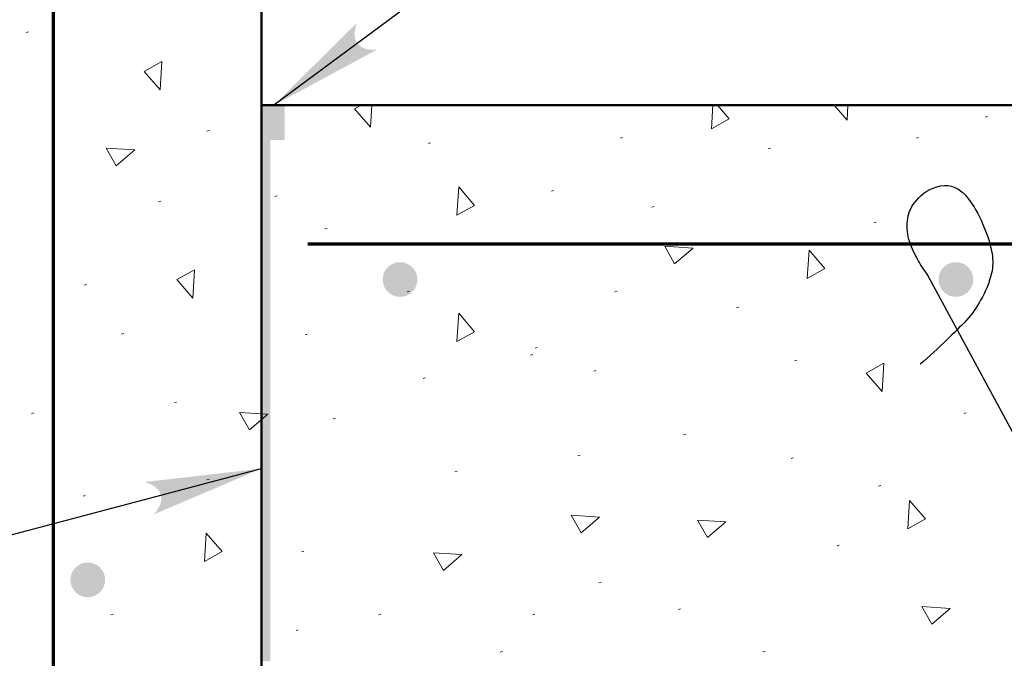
# Model space of a CAD drawing. Extents: x -217 to 423, y -193 to 255.
# Tile 8 of 39: x -146 to -125, y 48 to 62. Entities that reach past the tile are written whole.
import ezdxf

# ---------------------------------------------------------------- set-up
doc = ezdxf.new("R2010")
doc.units = 0
doc.header["$MEASUREMENT"] = 0
for name, color, linetype, lineweight in [('Level 1', 253, 'Continuous', 18), ('S-Anno-Patt', 152, 'Continuous', 18), ('S-Anno-Text', 53, 'Continuous', 25), ('S-Fndn-Comp', 13, 'Continuous', 25), ('S-Sect-Conc', 6, 'Continuous', 50), ('S-Sect-Rbar', 7, 'Continuous', 70)]:
    doc.layers.add(name, color=color, linetype=linetype, lineweight=lineweight)

msp = doc.modelspace()

# ---------------------------------------------------------------- hatches: boundary and pattern name
at = {"layer": 'S-Anno-Text', "lineweight": 25}
for points in [[(-140.668, 59.914), (-138.874, 61.693), (-138.901, 61.598), (-138.926, 61.446), (-138.909, 61.333), (-138.865, 61.249), (-138.786, 61.176), (-138.677, 61.127), (-138.526, 61.112), (-138.442, 61.112)], [(-143.257, 51.078), (-143.197, 51.156), (-143.118, 51.289), (-143.092, 51.399), (-143.102, 51.494), (-143.149, 51.591), (-143.231, 51.677), (-143.366, 51.747), (-143.444, 51.778), (-140.933, 52.068)]]:
    msp.add_hatch(color=256, dxfattribs=at).paths.add_polyline_path(points, flags=16)
at = {"layer": 'S-Sect-Rbar'}
for points in [[(-137.942, 56.525, 1), (-137.942, 55.775, 1)], [(-125.942, 56.525, 1), (-125.942, 55.775, 1)], [(-144.683, 49.289, 1), (-144.683, 50.039, 1)]]:
    msp.add_hatch(color=256, dxfattribs=at).paths.add_polyline_path(points, flags=16)

# ---------------------------------------------------------------- linework, layer by layer
at = {"layer": 'Level 1', "color": 214, "linetype": 'Continuous', "lineweight": 25}
msp.add_3dface([(-216.672, -192.74), (423.328, -192.74), (423.328, 255.26), (-216.672, 255.26)], dxfattribs=at)
msp.add_3dface([(-216.672, -192.74), (423.328, -192.74), (423.328, 255.26), (-216.672, 255.26)], dxfattribs=at)
msp.add_3dface([(-216.672, -192.74), (423.328, -192.74), (423.328, 255.26), (-216.672, 255.26)], dxfattribs=at)
msp.add_3dface([(-216.672, -192.74), (423.328, -192.74), (423.328, 255.26), (-216.672, 255.26)], dxfattribs=at)
msp.add_3dface([(-216.672, -192.74), (423.328, -192.74), (423.328, 255.26), (-216.672, 255.26)], dxfattribs=at)
at = {"layer": 'S-Anno-Patt'}
for p, q in [((-145.962, 61.501), (-146.01, 61.487)), ((-145.391, 59.671), (-145.439, 59.658)), ((-125.263, 59.671), (-125.31, 59.658)), ((-142.063, 59.368), (-142.111, 59.354)), ((-137.283, 59.1), (-137.331, 59.086)), ((-133.143, 59.214), (-133.19, 59.201)), ((-126.748, 59.214), (-126.795, 59.201)), ((-129.945, 58.985), (-129.993, 58.972)), ((-134.627, 58.071), (-134.675, 58.057)), ((-143.107, 57.842), (-143.155, 57.829)), ((-140.595, 57.956), (-140.642, 57.943)), ((-132.457, 57.728), (-132.505, 57.714)), ((-139.517, 57.257), (-139.565, 57.244)), ((-127.661, 57.385), (-127.709, 57.371)), ((-126.062, 56.928), (-126.11, 56.914)), ((-144.714, 56.045), (-144.761, 56.031)), ((-137.74, 55.899), (-137.788, 55.885)), ((-133.257, 55.899), (-133.304, 55.885)), ((-130.63, 55.556), (-130.678, 55.542)), ((-143.907, 54.984), (-143.954, 54.971)), ((-139.944, 54.973), (-139.992, 54.96)), ((-134.979, 54.681), (-135.027, 54.668)), ((-135.077, 54.53), (-135.125, 54.516)), ((-129.374, 54.412), (-129.422, 54.399)), ((-137.398, 54.024), (-137.446, 54.011)), ((-133.714, 54.184), (-133.761, 54.17)), ((-142.765, 53.498), (-142.812, 53.484)), ((-145.848, 53.269), (-145.896, 53.256)), ((-139.339, 53.155), (-139.386, 53.141)), ((-125.72, 53.269), (-125.767, 53.256)), ((-131.772, 52.812), (-131.82, 52.798)), ((-134.056, 52.355), (-134.104, 52.341)), ((-129.453, 52.296), (-129.5, 52.283)), ((-136.712, 52.012), (-136.76, 51.998)), ((-142.063, 51.841), (-142.111, 51.828)), ((-127.562, 51.701), (-127.61, 51.687)), ((-144.737, 51.488), (-144.785, 51.474)), ((-128.461, 50.411), (-128.508, 50.398)), ((-140.022, 50.287), (-140.069, 50.273)), ((-133.599, 49.611), (-133.647, 49.597)), ((-144.135, 48.925), (-144.183, 48.911)), ((-138.357, 48.923), (-138.404, 48.909)), ((-135.03, 48.923), (-135.077, 48.909)), ((-131.886, 49.039), (-131.934, 49.026)), ((-140.138, 48.582), (-140.186, 48.568)), ((-135.733, 48.115), (-135.781, 48.101)), ((-130.059, 48.125), (-130.107, 48.111))]:
    msp.add_line(p, q, dxfattribs=at)
at = {"layer": 'S-Anno-Patt', "flags": 128}
for points in [[(-138.582, 59.437), (-138.923, 59.836), (-138.784, 59.914)], [(-138.552, 59.914), (-138.582, 59.437)], [(-131.09, 59.914), (-130.839, 59.619), (-131.219, 59.405), (-131.186, 59.914)], [(-128.293, 59.588), (-128.57, 59.914)], [(-128.272, 59.914), (-128.293, 59.588)]]:
    msp.add_lwpolyline(points, dxfattribs=at)
at = {"layer": 'S-Anno-Patt'}
for points in [[(-143.123, 60.245), (-143.464, 60.644), (-143.084, 60.858)], [(-143.67, 58.949), (-144.07, 58.608), (-144.283, 58.988)], [(-136.676, 58.15), (-136.336, 57.75), (-136.715, 57.537)], [(-131.615, 56.827), (-132.014, 56.487), (-132.228, 56.867)], [(-129.111, 56.786), (-128.77, 56.387), (-129.15, 56.173)], [(-142.417, 55.749), (-142.757, 56.149), (-142.377, 56.362)], [(-136.676, 55.422), (-136.336, 55.023), (-136.715, 54.809)], [(-127.536, 53.729), (-127.876, 54.128), (-127.496, 54.342)], [(-140.794, 53.241), (-141.194, 52.901), (-141.408, 53.281)], [(-126.941, 51.381), (-126.601, 50.982), (-126.981, 50.768)], [(-133.633, 51.019), (-134.032, 50.678), (-134.246, 51.058)], [(-130.908, 50.918), (-131.308, 50.577), (-131.521, 50.957)], [(-142.125, 50.674), (-141.785, 50.275), (-142.164, 50.061)], [(-136.607, 50.211), (-137.006, 49.87), (-137.22, 50.25)], [(-126.065, 49.049), (-126.464, 48.708), (-126.678, 49.088)]]:
    msp.add_3dface(points, dxfattribs=at)
at = {"layer": 'S-Anno-Text', "lineweight": 25, "flags": 128}
for points in [[(-116.008, 75.891), (-119.095, 75.891), (-140.668, 59.914)], [(-115.874, 40.216), (-117.877, 40.216), (-126.559, 56.266)], [(-162.04, 48.027), (-156.202, 48.027), (-140.933, 52.068)]]:
    msp.add_lwpolyline(points, dxfattribs=at)
at = {"layer": 'S-Anno-Text', "lineweight": 25}
msp.add_open_spline([(-126.559, 56.266), (-126.646, 56.372), (-126.714, 56.484), (-126.78, 56.603), (-126.854, 56.735), (-126.91, 56.865), (-126.955, 57.014), (-127, 57.167), (-127, 57.318), (-126.982, 57.472), (-126.965, 57.616), (-126.89, 57.751), (-126.795, 57.858), (-126.659, 58.01), (-126.505, 58.129), (-126.272, 58.172), (-126.054, 58.212), (-125.856, 58.113), (-125.738, 57.972), (-125.605, 57.814), (-125.487, 57.634), (-125.397, 57.429), (-125.29, 57.186), (-125.206, 56.967), (-125.162, 56.706), (-125.138, 56.562), (-125.14, 56.428), (-125.173, 56.288), (-125.223, 56.078), (-125.303, 55.883), (-125.409, 55.703), (-125.498, 55.553), (-125.587, 55.402), (-125.712, 55.271), (-125.852, 55.124), (-125.992, 54.992), (-126.134, 54.854), (-126.322, 54.671), (-126.508, 54.488), (-126.712, 54.321)], degree=3, knots=[0, 0, 0, 0, 0.05545, 0.05545, 0.05545, 0.116744, 0.116744, 0.116744, 0.179842, 0.179842, 0.179842, 0.238739, 0.238739, 0.238739, 0.322677, 0.322677, 0.322677, 0.400996, 0.400996, 0.400996, 0.489165, 0.489165, 0.489165, 0.593712, 0.593712, 0.593712, 0.651097, 0.651097, 0.651097, 0.737796, 0.737796, 0.737796, 0.810333, 0.810333, 0.810333, 0.891928, 0.891928, 0.891928, 1, 1, 1, 1], dxfattribs=at)
at = {"layer": 'S-Fndn-Comp'}
for points in [[(-140.745, 47.914), (-140.933, 47.914), (-140.745, 59.914), (-140.933, 59.914)], [(-140.433, 59.164), (-140.933, 59.164), (-140.433, 59.914), (-140.933, 59.914)]]:
    msp.add_solid(points, dxfattribs=at)
at = {"layer": 'S-Sect-Conc'}
for p, q in [((-140.933, 31.914), (-140.933, 65.914)), ((-140.933, 59.914), (-112.345, 59.914))]:
    msp.add_line(p, q, dxfattribs=at)
at = {"layer": 'S-Sect-Rbar'}
for p, q in [((-145.433, 64.414), (-145.433, 34.914)), ((-112.345, 56.914), (-139.933, 56.914))]:
    msp.add_line(p, q, dxfattribs=at)

doc.saveas('drawing.dxf')
